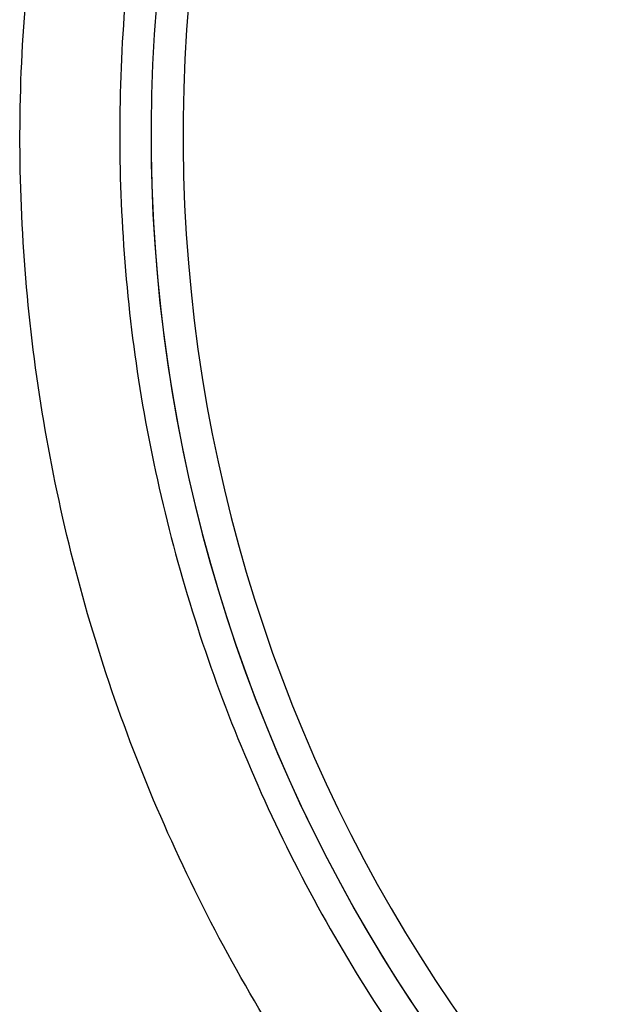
# Model space of a CAD drawing. Header units: millimetres. Extents: x 15231 to 16570, y 10019 to 11489.
# Tile 96 of 206: x 15935.67 to 15941.16, y 10661.67 to 10670.89. Entities that reach past the tile are written whole.
import ezdxf

# ---------------------------------------------------------------- set-up
doc = ezdxf.new("R2010")
doc.units = ezdxf.units.MM

msp = doc.modelspace()

# ---------------------------------------------------------------- linework, layer by layer
at = {"color": 7, "linetype": 'Continuous', "lineweight": 25}
msp.add_line((15936.8973, 10669.811), (15936.8973, 10669.811), dxfattribs=at)
for radius, start, end in [(14.75, 110.42681, 246.62729), (14.45, 110.42681, 246.1122), (14.75, 180, 246.62729)]:
    msp.add_arc((15951.6473, 10669.811), radius, start, end, dxfattribs=at)
for points, knots in [([(15945.7958, 10654.9294), (15945.7345, 10654.9482), (15944.8162, 10655.231), (15943.1845, 10656.1709), (15941.0076, 10657.7524), (15939.1413, 10659.7148), (15937.6327, 10661.9561), (15936.5144, 10664.4189), (15935.834, 10667.0361), (15935.5935, 10669.7305), (15935.8183, 10672.4264), (15936.4835, 10675.0494), (15937.589, 10677.5192), (15939.085, 10679.7757), (15940.9487, 10681.7342), (15943.1236, 10683.4088), (15944.7845, 10684.1833), (15945.6294, 10684.5774)], [0, 0, 0, 0, 0.005064, 0.075858, 0.146683, 0.217507, 0.288374, 0.359241, 0.430138, 0.501036, 0.571958, 0.642879, 0.713815, 0.784751, 0.85566, 0.926569, 1, 1, 1, 1]), ([(15946.5281, 10683.9674), (15946.2973, 10683.8799), (15945.2766, 10683.4929), (15943.5554, 10682.5821), (15941.5247, 10681.0493), (15939.7879, 10679.1881), (15938.3801, 10677.0673), (15937.3562, 10674.7362), (15936.7294, 10672.2676), (15936.5348, 10669.7278), (15936.7608, 10667.1898), (15937.4185, 10664.7277), (15938.4728, 10662.4078), (15939.9082, 10660.3004), (15941.6745, 10658.4681), (15943.6457, 10656.9807), (15945.1049, 10656.3033), (15945.7958, 10655.9825)], [0, 0, 0, 0, 0.020578, 0.090981, 0.161384, 0.231796, 0.302207, 0.372667, 0.443127, 0.513629, 0.584131, 0.65465, 0.725169, 0.795672, 0.866175, 0.936637, 1, 1, 1, 1])]:
    msp.add_open_spline(points, degree=3, knots=knots, dxfattribs=at)

doc.saveas('drawing.dxf')
